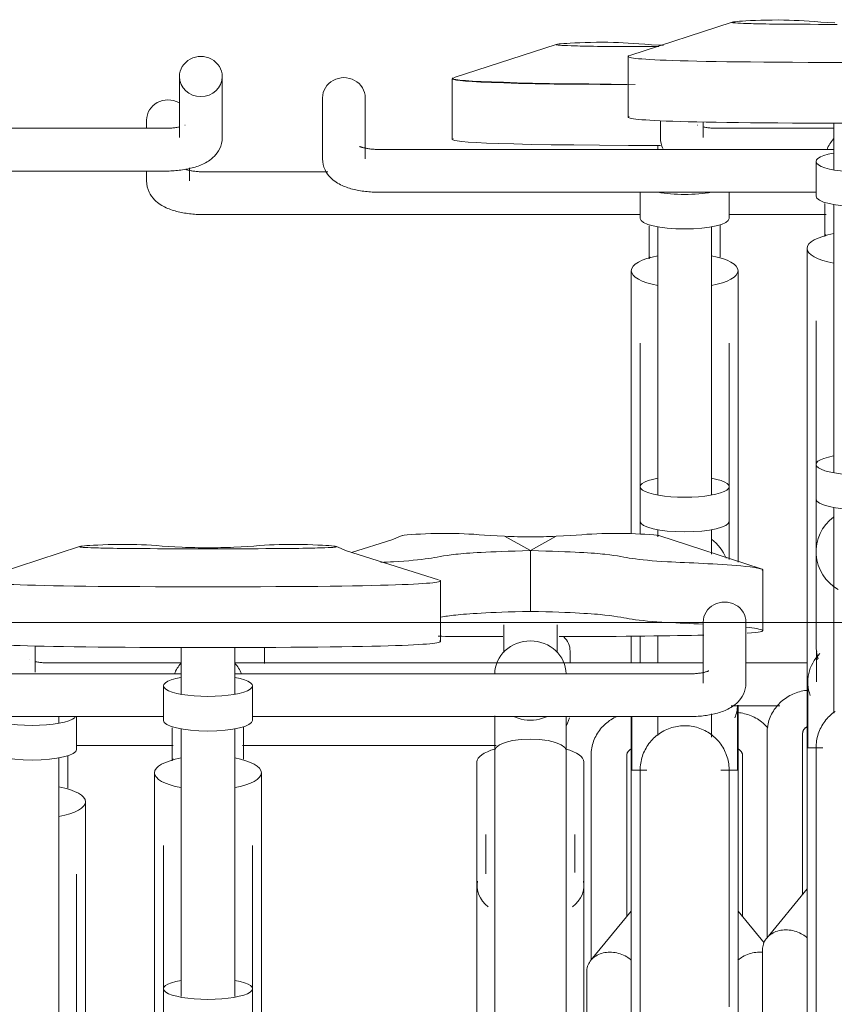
# Model space of a CAD drawing. Extents: x 50445 to 145605, y -10968 to 41989.
# Tile 218 of 256: x 94834 to 95291, y 173 to 725. Entities that reach past the tile are written whole.
import ezdxf

# ---------------------------------------------------------------- set-up
doc = ezdxf.new("R2010")
doc.units = 0
doc.header["$LTSCALE"] = 414.30304
doc.header["$MEASUREMENT"] = 0
doc.layers.add('A-DETL', color=5, linetype='CONTINUOUS', lineweight=18)
doc.layers.add('A-EQPM', color=6, linetype='CONTINUOUS', lineweight=18)

# ---------------------------------------------------------------- blocks, each defined once
blk = doc.blocks.new('97_KA_gestapelde fietsenstalling 8 fietsen 1600x1900 - Type-V117-plotview doorsnede C C  -  1 op 100')
at = {"layer": 'A-EQPM'}
for p, q in [((13955.33, 44.3), (13897.95, 25.69)), ((13896.91, 25.1), (13896.91, -8.98)), ((13725.4, 1.91), (13725.4, -2.93)), ((14012.4, -12.32), (14012.4, -14.88)), ((13725.4, -26.68), (13725.4, -32.29)), ((13749.4, -32.29), (13749.4, -24.82)), ((13827.13, -27.13), (13757.4, -27.13)), ((14002.4, -38.45), (14002.4, -53.3)), ((14052.4, -53.3), (14052.4, -38.45)), ((13757.4, -51.13), (14002.4, -51.13)), ((14052.3, -51.13), (14106.86, -51.13)), ((14012.4, -57.99), (14012.4, -208.13)), ((14042.4, -208.13), (14042.4, -57.99)), ((14007.87, -74.78), (14007.41, -76.01)), ((13997.4, -82.63), (13997.4, -184.84)), ((14057.4, -184.84), (14057.4, -82.63)), ((14002.4, -123.36), (14002.4, -203.83)), ((14052.4, -203.83), (14052.4, -123.36)), ((13997.4, -152.21), (13997.4, -230.23)), ((14057.4, -246.23), (14057.4, -152.21)), ((14002.4, -203.83), (14002.4, -223.26)), ((14052.4, -223.26), (14052.4, -203.83)), ((14002.4, -223.26), (14002.4, -230.42)), ((14052.4, -244.67), (14052.4, -223.26)), ((14012.4, -227.94), (14012.4, -231.89)), ((14042.4, -241.75), (14042.4, -227.94)), ((13997.4, -287.72), (13997.4, -302.93)), ((14002.4, -287.67), (14002.4, -302.93)), ((14012.4, -287.57), (14012.4, -302.93)), ((13791.59, -303.14), (13791.59, -294.02)), ((13963.1, -302.93), (13963.1, -296.09)), ((14002.4, -298.21), (14002.4, -302.93)), ((14042.4, -344.41), (14042.4, -331.28)), ((14057.06, -363), (14057.06, -326.5)), ((14057.4, -362.96), (14057.4, -326.5)), ((13676.1, -336.54), (13676.1, -332.7)), ((13686.1, -351.3), (13686.1, -332.7)), ((13997.4, -332.64), (13997.4, -362.96)), ((13997.75, -332.65), (13997.75, -362.96)), ((14012.4, -332.67), (14012.4, -343.5)), ((13686, -349.13), (13740.37, -349.13)), ((13779.28, -349.13), (13921.54, -349.13)), ((13676.1, -506.13), (13676.1, -355.99)), ((13974.9, -354.68), (13974.9, -469.58)), ((13994.9, -445.11), (13994.9, -354.68)), ((14059.9, -354.68), (14059.9, -445.11)), ((14006.15, -362.96), (13997.4, -362.96)), ((13997.4, -522.03), (13997.4, -362.96)), ((14057.4, -362.96), (14047.77, -362.96)), ((14057.4, -362.96), (14057.4, -547.88)), ((13691.1, -482.84), (13691.1, -380.63)), ((13686.1, -501.83), (13686.1, -421.36)), ((13997.4, -442.04), (13974.76, -469.62)), ((14071.98, -459.8), (14057.4, -442.04)), ((13691.1, -660.96), (13691.1, -450.21)), ((13972.4, -476.2), (13972.4, -522.73))]:
    blk.add_line(p, q, dxfattribs=at)
at = {"layer": 'A-EQPM', "flags": 128}
for points in [[(13747.38, -25.85), (13747.72, -25.96), (13748.08, -26.06), (13748.48, -26.17), (13748.91, -26.27), (13749.36, -26.37), (13749.84, -26.47), (13750.35, -26.56), (13750.87, -26.65), (13751.41, -26.73), (13751.97, -26.8), (13752.55, -26.87), (13753.14, -26.93), (13753.74, -26.99), (13754.35, -27.03), (13754.97, -27.07), (13755.6, -27.1), (13756.23, -27.12), (13756.86, -27.13), (13757.4, -27.13)], [(13725.4, -32.29), (13725.5, -33.96), (13725.78, -35.58), (13726.23, -37.1), (13726.81, -38.5), (13727.48, -39.77), (13728.22, -40.9), (13729, -41.91), (13729.8, -42.8), (13730.61, -43.58), (13731.43, -44.29), (13732.25, -44.92), (13733.07, -45.48), (13733.89, -45.99), (13734.71, -46.46), (13735.53, -46.89), (13736.35, -47.28), (13737.18, -47.65), (13738.01, -47.98), (13738.84, -48.3), (13739.69, -48.59), (13740.54, -48.86), (13741.39, -49.11), (13742.26, -49.35), (13743.14, -49.57), (13744.02, -49.77), (13744.92, -49.96), (13745.82, -50.13), (13746.73, -50.29), (13747.65, -50.43), (13748.57, -50.56), (13749.51, -50.68), (13750.45, -50.78), (13751.39, -50.87), (13752.34, -50.95), (13753.3, -51.01), (13754.25, -51.06), (13755.22, -51.1), (13756.18, -51.12), (13757.14, -51.13), (13757.4, -51.13)], [(14007.4, -57.44), (14007.4, -58.54), (14007.4, -59.65), (14007.4, -60.77), (14007.4, -61.91), (14007.4, -63.05), (14007.4, -64.2), (14007.4, -65.35), (14007.4, -66.51), (14007.4, -67.67), (14007.4, -68.83), (14007.4, -69.99), (14007.4, -71.14), (14007.4, -72.28), (14007.4, -73.42), (14007.4, -74.55), (14007.4, -75.67)], [(14047.4, -75.02), (14047.4, -73.9), (14047.4, -72.76), (14047.4, -71.62), (14047.4, -70.47), (14047.4, -69.32), (14047.4, -68.16), (14047.4, -67), (14047.4, -65.84), (14047.4, -64.69), (14047.4, -63.53), (14047.4, -62.39), (14047.4, -61.25), (14047.4, -60.12), (14047.4, -59), (14047.4, -57.9), (14047.4, -56.81)], [(14074.17, -339.26), (14073.51, -338.53), (14072.83, -337.82), (14072.12, -337.14), (14071.38, -336.49), (14070.62, -335.87), (14069.83, -335.28), (14069.03, -334.72), (14068.2, -334.2), (14067.35, -333.7), (14066.48, -333.24), (14065.6, -332.82), (14064.7, -332.43), (14063.79, -332.07), (14062.86, -331.75), (14061.93, -331.47), (14060.98, -331.22), (14060.02, -331.01), (14059.06, -330.83), (14058.09, -330.69), (14057.12, -330.59)], [(13962.72, -333.58), (13962.28, -335.1), (13961.7, -336.5), (13961.03, -337.77)], [(13989.45, -332.71), (13988.56, -333.13), (13987.69, -333.58), (13986.84, -334.06), (13986, -334.58), (13985.19, -335.12), (13984.4, -335.71), (13983.63, -336.32), (13982.88, -336.96), (13982.17, -337.63), (13981.48, -338.33), (13980.81, -339.06), (13980.18, -339.81), (13979.58, -340.59), (13979.01, -341.4), (13978.47, -342.22), (13977.97, -343.07), (13977.5, -343.94), (13977.07, -344.83), (13976.67, -345.74), (13976.32, -346.66), (13976, -347.59), (13975.72, -348.54), (13975.48, -349.5), (13975.28, -350.47), (13975.13, -351.45), (13975.01, -352.43), (13974.94, -353.42), (13974.9, -354.41), (13974.9, -354.68)], [(14002.4, -362.96), (14002.42, -361.96), (14002.48, -360.96), (14002.58, -359.97), (14002.72, -358.98), (14002.9, -357.99), (14003.12, -357.02), (14003.38, -356.05), (14003.67, -355.1), (14004.01, -354.15), (14004.38, -353.23), (14004.78, -352.31), (14005.23, -351.42), (14005.71, -350.54), (14006.22, -349.68), (14006.77, -348.85), (14007.35, -348.03), (14007.96, -347.24), (14008.61, -346.48), (14009.28, -345.74), (14009.98, -345.03), (14010.72, -344.35), (14011.47, -343.69), (14012.26, -343.07), (14013.06, -342.48), (14013.89, -341.92), (14014.75, -341.4), (14015.62, -340.91), (14016.51, -340.46), (14017.42, -340.04), (14018.34, -339.66), (14019.28, -339.32), (14020.23, -339.01), (14021.2, -338.74), (14022.17, -338.51), (14023.15, -338.33), (14024.14, -338.17), (14025.14, -338.06), (14026.13, -337.99), (14027.13, -337.96), (14028.13, -337.97), (14029.13, -338.02), (14030.13, -338.11), (14031.12, -338.24), (14032.1, -338.41), (14033.08, -338.62), (14034.05, -338.86), (14035.01, -339.15), (14035.96, -339.47), (14036.89, -339.83), (14037.81, -340.23), (14038.71, -340.66), (14039.59, -341.13), (14040.45, -341.64), (14041.3, -342.18), (14042.12, -342.75), (14042.91, -343.35), (14043.68, -343.99), (14044.43, -344.66), (14045.15, -345.35), (14045.84, -346.07), (14046.5, -346.83), (14047.13, -347.6), (14047.73, -348.4), (14048.29, -349.23), (14048.82, -350.07), (14049.32, -350.94), (14049.79, -351.83), (14050.21, -352.73), (14050.6, -353.65), (14050.96, -354.59), (14051.27, -355.54), (14051.55, -356.5), (14051.79, -357.47), (14051.99, -358.45), (14052.15, -359.43), (14052.27, -360.43), (14052.36, -361.42), (14052.4, -362.42), (14052.4, -362.96)], [(13994.9, -354.68), (13994.91, -354.53), (13994.91, -354.39), (13994.93, -354.25), (13994.95, -354.1), (13994.98, -353.96), (13995.01, -353.81), (13995.05, -353.67), (13995.1, -353.52), (13995.15, -353.38), (13995.22, -353.24), (13995.28, -353.09), (13995.36, -352.95), (13995.44, -352.81), (13995.53, -352.67), (13995.62, -352.53), (13995.73, -352.39), (13995.84, -352.26), (13995.96, -352.13), (13996.08, -352), (13996.22, -351.87), (13996.36, -351.75), (13996.5, -351.63), (13996.66, -351.51), (13996.82, -351.4), (13996.99, -351.29), (13997.16, -351.19), (13997.34, -351.09)], [(14057.41, -351.07), (14057.59, -351.16), (14057.77, -351.26), (14057.94, -351.37), (14058.1, -351.48), (14058.26, -351.59), (14058.41, -351.71), (14058.55, -351.84), (14058.69, -351.96), (14058.81, -352.09), (14058.94, -352.22), (14059.05, -352.36), (14059.15, -352.49), (14059.25, -352.63), (14059.34, -352.77), (14059.43, -352.91), (14059.5, -353.06), (14059.57, -353.2), (14059.63, -353.34), (14059.69, -353.49), (14059.74, -353.63), (14059.78, -353.77), (14059.82, -353.92), (14059.85, -354.06), (14059.87, -354.21), (14059.89, -354.35), (14059.9, -354.49), (14059.9, -354.64), (14059.9, -354.68)], [(13681.1, -373.02), (13681.1, -371.9), (13681.1, -370.76), (13681.1, -369.62), (13681.1, -368.47), (13681.1, -367.32), (13681.1, -366.16), (13681.1, -365), (13681.1, -363.84), (13681.1, -362.69), (13681.1, -361.53), (13681.1, -360.39), (13681.1, -359.25), (13681.1, -358.12), (13681.1, -357), (13681.1, -355.9), (13681.1, -354.81)], [(14002.4, -369.71), (14002.4, -367.4), (14002.4, -365.56), (14002.4, -364.22), (14002.4, -363.35), (14002.4, -362.98), (14002.4, -362.96)], [(14002.4, -362.96), (14002.4, -363.21), (14002.4, -363.94), (14002.4, -365.15), (14002.4, -366.85), (14002.4, -369.04), (14002.4, -371.7), (14002.4, -374.83), (14002.4, -378.43), (14002.4, -382.5), (14002.4, -387.02), (14002.4, -391.99), (14002.4, -397.41), (14002.4, -403.25), (14002.4, -409.52), (14002.4, -416.2), (14002.4, -423.28), (14002.4, -430.76), (14002.4, -438.61), (14002.4, -446.83), (14002.4, -455.41), (14002.4, -464.32), (14002.4, -473.56), (14002.4, -483.11), (14002.4, -492.96), (14002.4, -503.08)], [(14002.4, -363.35), (14002.4, -362.98), (14002.4, -362.96)], [(14052.4, -495.66), (14052.4, -485.74), (14052.4, -476.11), (14052.4, -466.78), (14052.4, -457.78), (14052.4, -449.11), (14052.4, -440.8), (14052.4, -432.84), (14052.4, -425.26), (14052.4, -418.07), (14052.4, -411.28), (14052.4, -404.9), (14052.4, -398.94), (14052.4, -393.41), (14052.4, -388.32), (14052.4, -383.68), (14052.4, -379.49), (14052.4, -375.76), (14052.4, -372.5), (14052.4, -369.71), (14052.4, -367.4), (14052.4, -365.56), (14052.4, -364.22), (14052.4, -363.35), (14052.4, -362.98), (14052.4, -362.96)], [(14052.4, -362.96), (14052.4, -363.21), (14052.4, -363.94), (14052.4, -365.15), (14052.4, -366.85), (14052.4, -369.04), (14052.4, -369.75)], [(14052.4, -363.35), (14052.4, -362.98), (14052.4, -362.96)]]:
    blk.add_lwpolyline(points, dxfattribs=at)
at = {"layer": 'A-EQPM'}
for centre, major_axis, ratio, start_param, end_param in [((13737.4, 1.91), (12, 0), 0.939693, 1.047198, 3.141593), ((14027.4, -33.87), (25, 0), 0.237436, 4.070437, 4.712389), ((14027.4, -33.87), (25, 0), 0.237436, 4.712389, 5.354341), ((14027.4, -53.3), (25, 0), 0.237436, 3.141593, 4.712389), ((14027.4, -53.3), (25, 0), 0.237436, 4.712389, 6.283185), ((14027.4, -82.63), (30, 0), 0.320127, 2.094395, 4.18879), ((14027.4, -82.63), (30, 0), 0.320127, 5.235988, 7.330383), ((14027.4, -203.83), (25, 0), 0.237436, 2.219192, 4.712389), ((14027.4, -203.83), (25, 0), 0.237436, 4.712389, 7.203975), ((14027.4, -223.26), (25, 0), 0.237436, 3.141593, 4.712389), ((14027.4, -223.26), (25, 0), 0.237436, 4.712389, 6.283185), ((14027.4, -252.82), (25, 0), 0.978148, 0.368177, 0.924345), ((13951.1, -296.09), (12, 0), 0.939693, 0, 0.785398), ((14027.4, -325.86), (29.65, 0), 0.838671, 5.969026, 6.256805), ((13661.1, -331.87), (25, 0), 0.237436, 3.403392, 4.712389), ((13661.1, -331.87), (25, 0), 0.237436, 4.712389, 6.021386), ((13661.1, -351.3), (25, 0), 0.237436, 3.141593, 4.712389), ((13661.1, -351.3), (25, 0), 0.237436, 4.712389, 6.283185), ((13661.1, -380.63), (30, 0), 0.320127, 5.235988, 7.330383)]:
    blk.add_ellipse(centre, major_axis=major_axis, ratio=ratio, start_param=start_param, end_param=end_param, dxfattribs=at)
for points, knots in [([(14012.94, 43.92), (14001.14, 44.54), (13988.28, 45.98), (13961.45, 45.17), (13951.87, 44.1), (13963.58, 43.49), (13983.48, 43.1), (14012.84, 43.1)], [0, 0, 0, 0, 0.0854061, 0.1773603, 0.2542553, 0.3207509, 0.3945746, 0.3945746, 0.3945746, 0.3945746]), ([(13997.45, -469.53), (13996.67, -468.84), (13994.75, -467.44), (13991.33, -465.86), (13987.4, -464.99), (13983.48, -465), (13979.82, -465.88), (13976.67, -467.58), (13974.26, -469.98), (13972.75, -472.91), (13972.4, -475.09), (13972.4, -476.2)], [0.2662718, 0.2662718, 0.2662718, 0.2662718, 0.3333333, 0.4166667, 0.5, 0.5833333, 0.6666667, 0.75, 0.8333333, 0.9166667, 1, 1, 1, 1]), ([(14071.13, -465.13), (14069.91, -465), (14067.35, -465), (14063.47, -465.86), (14060.06, -467.44), (14058.12, -468.84), (14057.34, -469.52)], [0.4200191, 0.4200191, 0.4200191, 0.4200191, 0.5, 0.5833333, 0.6666667, 0.7337282, 0.7337282, 0.7337282, 0.7337282])]:
    blk.add_open_spline(points, degree=3, knots=knots, dxfattribs=at)
for points in [[(14015.57, 43.83), (14014.69, 43.86), (14013.81, 43.89), (14012.94, 43.92)], [(13897.48, 25.53), (13893.37, 23.91), (13924.97, 22.45), (13999.59, 21.88)], [(13994.99, 21.78), (13910.25, 22.14), (13893.6, 23.91), (13897.68, 25.53)], [(14013.8, -12.35), (13912.72, -12.19), (13893.34, -10.29), (13897.69, -8.55)]]:
    blk.add_open_spline(points, degree=3, dxfattribs=at)
blk = doc.blocks.new('97_KA_gestapelde fietsenstalling 16 fietsen 1600x2900 - Type-V121-plotview doorsnede C C  -  1 op 100')
at = {"layer": 'A-EQPM'}
for p, q in [((13743.83, 26.3), (13743.83, -7.9)), ((13767.83, -7.9), (13767.83, 26.3)), ((13735.83, -2.74), (13572.92, -2.74)), ((13747.01, -1.01), (13746.94, -1.05)), ((13570.65, -26.74), (13735.83, -26.74))]:
    blk.add_line(p, q, dxfattribs=at)
at = {"layer": 'A-EQPM', "flags": 128}
for points in [[(13743.87, -1.98), (13743.39, -2.08), (13742.89, -2.17), (13742.37, -2.26), (13741.82, -2.34), (13741.26, -2.41), (13740.69, -2.48), (13740.1, -2.54), (13739.5, -2.6), (13738.89, -2.64), (13738.27, -2.68), (13737.64, -2.71), (13737.01, -2.73), (13736.37, -2.74), (13735.83, -2.74)], [(13767.83, -7.9), (13767.74, -9.57), (13767.45, -11.19), (13767.01, -12.71), (13766.43, -14.11), (13765.76, -15.38), (13765.02, -16.51), (13764.24, -17.52), (13763.44, -18.4), (13762.62, -19.19), (13761.8, -19.9), (13760.98, -20.52), (13760.16, -21.09), (13759.34, -21.6), (13758.53, -22.07), (13757.71, -22.5), (13756.89, -22.89), (13756.06, -23.26), (13755.23, -23.59), (13754.39, -23.91), (13753.55, -24.2), (13752.7, -24.47), (13751.84, -24.72), (13750.97, -24.96), (13750.1, -25.18), (13749.21, -25.38), (13748.32, -25.57), (13747.42, -25.74), (13746.51, -25.9), (13745.59, -26.04), (13744.66, -26.17), (13743.73, -26.29), (13742.79, -26.39), (13741.85, -26.48), (13740.89, -26.56), (13739.94, -26.62), (13738.98, -26.67), (13738.02, -26.71), (13737.06, -26.73), (13736.09, -26.74), (13735.83, -26.74)]]:
    blk.add_lwpolyline(points, dxfattribs=at)
at = {"layer": 'A-EQPM'}
for start_param, end_param in [(0, 3.141593), (3.141593, 6.283185)]:
    blk.add_ellipse((13755.83, 26.3), major_axis=(12, 0), ratio=0.939693, start_param=start_param, end_param=end_param, dxfattribs=at)
blk = doc.blocks.new('97_KA_gestapelde fietsenstalling 16 fietsen 1600x2900 - Type-V122-plotview doorsnede C C  -  1 op 100')
at = {"layer": 'A-EQPM'}
for p, q in [((14054.06, 56.8), (13996.67, 38.19)), ((13995.64, 37.6), (13995.64, 3.52)), ((13824.13, 14.41), (13824.13, -19.79)), ((13848.13, -19.79), (13848.13, 14.41)), ((14013.83, 1.54), (14013.83, -7.9)), ((14037.83, -7.9), (14037.83, 0.83)), ((14111.13, 0.18), (14111.13, -26.04)), ((14034.65, -1.01), (14034.73, -1.05)), ((14111.13, -2.74), (14045.83, -2.74)), ((14111.13, -14.63), (13856.13, -14.63)), ((14101.13, -21.37), (14101.13, -40.8)), ((13856.13, -38.63), (14101.13, -38.63)), ((14111.13, -45.49), (14111.13, -195.63)), ((14106.6, -62.28), (14106.13, -63.51)), ((14096.13, -70.13), (14096.13, -172.34)), ((14101.13, -110.86), (14101.13, -191.33)), ((14096.13, -139.71), (14096.13, -350.46)), ((14101.13, -191.33), (14101.13, -210.76)), ((14101.13, -210.76), (14101.13, -240.32)), ((14111.13, -215.44), (14111.13, -331)), ((13926.37, -231.69), (13940.83, -239.72)), ((13940.83, -239.72), (13955.3, -231.69)), ((14012.91, -231.31), (14070.29, -249.92)), ((13687.76, -237.45), (13630.37, -256.06)), ((13746.73, -238.65), (13772.93, -238.65)), ((13940.83, -273.8), (13940.83, -239.72)), ((14101.13, -240.32), (14101.13, -292.3)), ((14071.32, -284.59), (14071.32, -250.51)), ((13890.32, -290.73), (13890.32, -256.65)), ((13925.83, -281.43), (13925.83, -296.89)), ((13955.83, -296.89), (13955.83, -281.43)), ((14037.83, -279.84), (14037.83, -314.04)), ((14061.83, -314.04), (14061.83, -279.84)), ((14101.13, -284.79), (14101.13, -292.3)), ((13662.83, -307.9), (13662.83, -293.24)), ((13744.83, -294.07), (13744.83, -320.29)), ((13774.83, -320.29), (13774.83, -294.07)), ((14101.48, -298.19), (14101.48, -313.36)), ((13659.65, -301.01), (13659.73, -301.05)), ((13744.83, -302.74), (13670.83, -302.74)), ((14037.43, -302.74), (13774.77, -302.74)), ((14096.13, -302.74), (14061.83, -302.74)), ((13744.83, -308.88), (13489.83, -308.88)), ((14029.83, -308.88), (13774.75, -308.88)), ((14096.48, -313.36), (14096.48, -350.46)), ((13734.83, -315.62), (13734.83, -335.05)), ((13784.83, -335.05), (13784.83, -315.62)), ((14053.43, -326.74), (14080.8, -326.74)), ((13489.83, -332.88), (13734.83, -332.88)), ((13784.72, -332.88), (14029.83, -332.88)), ((13744.83, -339.74), (13744.83, -489.88)), ((13774.83, -489.88), (13774.83, -339.74)), ((14073.63, -342.18), (14073.63, -457.08)), ((14093.63, -432.61), (14093.63, -342.18)), ((13920.83, -351.74), (13920.83, -604.74)), ((13960.83, -522.73), (13960.83, -351.74)), ((14104.87, -350.46), (14096.13, -350.46)), ((14096.13, -655.27), (14096.13, -350.46)), ((13740.3, -356.53), (13739.83, -357.76)), ((13910.83, -358.24), (13910.83, -520.01)), ((13970.83, -520.01), (13970.83, -358.24)), ((13729.83, -364.38), (13729.83, -466.59)), ((13789.83, -466.59), (13789.83, -364.38)), ((13915.83, -398.97), (13915.83, -421.07)), ((13965.83, -420.28), (13965.83, -398.97)), ((13734.83, -405.11), (13734.83, -485.58)), ((13784.83, -485.58), (13784.83, -405.11)), ((13910.83, -427.82), (13910.83, -466.32)), ((13970.83, -466.32), (13970.83, -427.82)), ((14096.13, -429.54), (14073.49, -457.12)), ((13729.83, -433.96), (13729.83, -644.71)), ((13789.83, -644.71), (13789.83, -433.96)), ((14071.13, -463.7), (14071.13, -648.18)), ((13734.83, -485.58), (13734.83, -505.01)), ((13784.83, -505.01), (13784.83, -485.58))]:
    blk.add_line(p, q, dxfattribs=at)
at = {"layer": 'A-EQPM', "flags": 128}
for points in [[(14037.8, -1.98), (14038.28, -2.08), (14038.78, -2.17), (14039.3, -2.26), (14039.85, -2.34), (14040.41, -2.41), (14040.98, -2.48), (14041.57, -2.54), (14042.17, -2.6), (14042.78, -2.64), (14043.4, -2.68), (14044.03, -2.71), (14044.66, -2.73), (14045.29, -2.74), (14045.83, -2.74)], [(14013.83, -7.9), (14013.93, -9.57), (14014.21, -11.19), (14014.66, -12.71), (14015.24, -14.11)], [(13844.92, -12.89), (13844.95, -12.9), (13845.03, -12.94), (13845.16, -13), (13845.33, -13.08), (13845.55, -13.16), (13845.81, -13.25), (13846.11, -13.35), (13846.44, -13.46), (13846.81, -13.56), (13847.21, -13.67), (13847.64, -13.77), (13848.09, -13.87), (13848.57, -13.97), (13849.07, -14.06), (13849.6, -14.15), (13850.14, -14.23), (13850.7, -14.3), (13851.28, -14.37), (13851.87, -14.43), (13852.47, -14.49), (13853.08, -14.53), (13853.7, -14.57), (13854.32, -14.6), (13854.95, -14.62), (13855.59, -14.63), (13856.13, -14.63)], [(13824.13, -19.79), (13824.23, -21.46), (13824.51, -23.08), (13824.96, -24.6), (13825.53, -26), (13826.2, -27.27), (13826.94, -28.4), (13827.72, -29.41), (13828.53, -30.3), (13829.34, -31.08), (13830.16, -31.79), (13830.98, -32.42), (13831.8, -32.98), (13832.62, -33.49), (13833.44, -33.96), (13834.26, -34.39), (13835.08, -34.78), (13835.9, -35.15), (13836.73, -35.48), (13837.57, -35.8), (13838.41, -36.09), (13839.26, -36.36), (13840.12, -36.61), (13840.99, -36.85), (13841.86, -37.07), (13842.75, -37.27), (13843.64, -37.46), (13844.54, -37.63), (13845.46, -37.79), (13846.37, -37.93), (13847.3, -38.06), (13848.23, -38.18), (13849.17, -38.28), (13850.12, -38.37), (13851.07, -38.45), (13852.02, -38.51), (13852.98, -38.56), (13853.94, -38.6), (13854.9, -38.62), (13855.87, -38.63), (13856.13, -38.63)], [(14106.13, -44.94), (14106.13, -46.04), (14106.13, -47.15), (14106.13, -48.27), (14106.13, -49.41), (14106.13, -50.55), (14106.13, -51.7), (14106.13, -52.85), (14106.13, -54.01), (14106.13, -55.17), (14106.13, -56.33), (14106.13, -57.49), (14106.13, -58.64), (14106.13, -59.78), (14106.13, -60.92), (14106.13, -62.05), (14106.13, -63.17)], [(13840.45, -240.75), (13863.08, -233.61), (13868.76, -231.31)], [(13889.28, -256.06), (13837.58, -239.75), (13831.9, -237.45)], [(13662.8, -301.98), (13663.28, -302.08), (13663.78, -302.17), (13664.3, -302.26), (13664.85, -302.34), (13665.41, -302.41), (13665.98, -302.48), (13666.57, -302.54), (13667.17, -302.6), (13667.78, -302.64), (13668.4, -302.68), (13669.03, -302.71), (13669.66, -302.73), (13670.29, -302.74), (13670.83, -302.74)], [(14041.04, -307.14), (14041.01, -307.15), (14040.93, -307.19), (14040.8, -307.25), (14040.63, -307.33), (14040.41, -307.41), (14040.15, -307.5), (14039.85, -307.6), (14039.52, -307.71), (14039.15, -307.81), (14038.75, -307.92), (14038.32, -308.02), (14037.87, -308.12), (14037.39, -308.22), (14036.88, -308.31), (14036.36, -308.4), (14035.82, -308.48), (14035.26, -308.55), (14034.68, -308.62), (14034.09, -308.68), (14033.49, -308.74), (14032.88, -308.78), (14032.26, -308.82), (14031.63, -308.85), (14031, -308.87), (14030.37, -308.88), (14029.83, -308.88)], [(14061.83, -314.04), (14061.73, -315.71), (14061.45, -317.33), (14061, -318.85), (14060.42, -320.25), (14059.75, -321.52), (14059.01, -322.65), (14058.23, -323.66), (14057.43, -324.55), (14056.62, -325.33), (14055.8, -326.04), (14054.98, -326.67), (14054.16, -327.23), (14053.34, -327.74), (14052.52, -328.21), (14051.7, -328.64), (14050.88, -329.03), (14050.05, -329.4), (14049.22, -329.73), (14048.39, -330.05), (14047.54, -330.34), (14046.69, -330.61), (14045.84, -330.86), (14044.97, -331.1), (14044.09, -331.32), (14043.21, -331.52), (14042.31, -331.71), (14041.41, -331.88), (14040.5, -332.04), (14039.58, -332.18), (14038.66, -332.31), (14037.72, -332.43), (14036.78, -332.53), (14035.84, -332.62), (14034.89, -332.7), (14033.93, -332.76), (14032.98, -332.81), (14032.01, -332.85), (14031.05, -332.87), (14030.09, -332.88), (14029.83, -332.88)], [(14095.7, -318.16), (14094.73, -318.29), (14093.77, -318.46), (14092.81, -318.66), (14091.86, -318.9), (14090.92, -319.17), (14089.99, -319.48), (14089.08, -319.83), (14088.17, -320.21), (14087.29, -320.63), (14086.41, -321.08), (14085.56, -321.56), (14084.73, -322.08), (14083.91, -322.62), (14083.12, -323.21), (14082.35, -323.82), (14081.61, -324.46), (14080.89, -325.13), (14080.2, -325.83), (14079.54, -326.56), (14078.91, -327.31), (14078.3, -328.09), (14077.73, -328.9), (14077.2, -329.72), (14076.69, -330.57), (14076.23, -331.44), (14075.79, -332.33), (14075.4, -333.24), (14075.04, -334.16), (14074.72, -335.09), (14074.45, -336.04), (14074.21, -337), (14074.01, -337.97), (14073.85, -338.95), (14073.74, -339.93), (14073.66, -340.92), (14073.63, -341.91), (14073.63, -342.18)], [(14107.33, -333.98), (14108.01, -333.24), (14108.71, -332.53), (14109.44, -331.85), (14110.2, -331.19), (14110.98, -330.57), (14111.79, -329.98)], [(13920.83, -351.74), (13920.83, -350.63), (13920.83, -349.51), (13920.83, -348.37), (13920.83, -347.23), (13920.83, -346.08), (13920.83, -344.93), (13920.83, -343.77), (13920.83, -342.61), (13920.83, -341.45), (13920.83, -340.29), (13920.83, -339.14), (13920.83, -338), (13920.83, -336.86), (13920.83, -335.73), (13920.83, -334.61), (13920.83, -333.51), (13920.83, -332.42)], [(13960.83, -333.05), (13960.83, -334.15), (13960.83, -335.26), (13960.83, -336.38), (13960.83, -337.52), (13960.83, -338.66), (13960.83, -339.81), (13960.83, -340.96), (13960.83, -342.12), (13960.83, -343.28), (13960.83, -344.44), (13960.83, -345.6), (13960.83, -346.75), (13960.83, -347.89), (13960.83, -349.03), (13960.83, -350.16), (13960.83, -351.28), (13960.83, -351.74)], [(14101.13, -350.46), (14101.15, -349.46), (14101.21, -348.46), (14101.31, -347.47), (14101.45, -346.48), (14101.63, -345.49), (14101.85, -344.52), (14102.1, -343.55), (14102.4, -342.6), (14102.73, -341.65), (14103.1, -340.73), (14103.51, -339.81), (14103.95, -338.92), (14104.43, -338.04), (14104.95, -337.18), (14105.5, -336.35), (14106.08, -335.53), (14106.69, -334.74), (14107.33, -333.98)], [(13739.83, -339.19), (13739.83, -340.29), (13739.83, -341.4), (13739.83, -342.52), (13739.83, -343.66), (13739.83, -344.8), (13739.83, -345.95), (13739.83, -347.1), (13739.83, -348.26), (13739.83, -349.42), (13739.83, -350.58), (13739.83, -351.74), (13739.83, -352.89), (13739.83, -354.03), (13739.83, -355.17), (13739.83, -356.3), (13739.83, -357.42)], [(13779.83, -356.77), (13779.83, -355.65), (13779.83, -354.51), (13779.83, -353.37), (13779.83, -352.22), (13779.83, -351.07), (13779.83, -349.91), (13779.83, -348.75), (13779.83, -347.59), (13779.83, -346.44), (13779.83, -345.28), (13779.83, -344.14), (13779.83, -343), (13779.83, -341.87), (13779.83, -340.75), (13779.83, -339.65), (13779.83, -338.56)], [(14093.63, -342.18), (14093.63, -342.03), (14093.64, -341.89), (14093.66, -341.75), (14093.68, -341.6), (14093.71, -341.46), (14093.74, -341.31), (14093.78, -341.17), (14093.83, -341.02), (14093.88, -340.88), (14093.94, -340.74), (14094.01, -340.59), (14094.08, -340.45), (14094.17, -340.31), (14094.25, -340.17), (14094.35, -340.03), (14094.45, -339.89), (14094.56, -339.76), (14094.68, -339.63), (14094.81, -339.5), (14094.94, -339.37), (14095.08, -339.25), (14095.23, -339.13), (14095.38, -339.01), (14095.55, -338.9), (14095.71, -338.79), (14095.89, -338.69), (14096.07, -338.59)], [(13920.83, -351.74), (13921.52, -350.12), (13923.51, -348.62), (13926.69, -347.32), (13930.83, -346.33), (13935.66, -345.7), (13940.83, -345.49)], [(13940.83, -345.49), (13946.01, -345.7), (13950.49, -346.27)], [(13950.83, -346.33), (13954.98, -347.32), (13958.15, -348.62), (13960.15, -350.12), (13960.83, -351.74)], [(14101.13, -357.21), (14101.13, -354.9), (14101.13, -353.06), (14101.13, -351.72), (14101.13, -350.85), (14101.13, -350.48), (14101.13, -350.46)], [(14101.13, -350.46), (14101.13, -350.71), (14101.13, -351.44), (14101.13, -352.65), (14101.13, -354.35), (14101.13, -356.54), (14101.13, -359.2), (14101.13, -362.33), (14101.13, -365.93), (14101.13, -370), (14101.13, -374.52), (14101.13, -379.49), (14101.13, -384.91), (14101.13, -390.75), (14101.13, -397.02), (14101.13, -403.7), (14101.13, -410.78), (14101.13, -418.26), (14101.13, -426.11), (14101.13, -434.33), (14101.13, -442.91), (14101.13, -451.82), (14101.13, -461.06), (14101.13, -470.61), (14101.13, -480.46), (14101.13, -490.58), (14101.13, -500.97)], [(14101.13, -350.85), (14101.13, -350.48), (14101.13, -350.46)]]:
    blk.add_lwpolyline(points, dxfattribs=at)
at = {"layer": 'A-EQPM'}
for centre, major_axis, ratio, start_param, end_param in [((13836.13, 14.41), (12, 0), 0.939693, 0, 3.141593), ((14126.13, -20.92), (20, 0), 0.931915, 2.426856, 2.797325), ((14126.13, -21.37), (25, 0), 0.237436, 2.220803, 4.712389), ((14126.13, -40.8), (25, 0), 0.237436, 3.141593, 4.712389), ((14126.13, -70.13), (30, 0), 0.320127, 2.094395, 4.18879), ((14126.13, -191.33), (25, 0), 0.237436, 2.219192, 4.712389), ((14126.13, -210.76), (25, 0), 0.237436, 3.141593, 4.712389), ((14126.13, -240.32), (25, 0), 0.978148, 2.220803, 4.18879), ((14049.83, -279.84), (12, 0), 0.939693, 0, 3.141593), ((13940.83, -309.03), (20, 0), 0.931915, 1.570796, 3.136219), ((13940.83, -309.03), (20, 0), 0.931915, 0.005374, 1.570796), ((14126.13, -313.36), (29.65, 0), 0.838671, 2.450228, 3.455752), ((14126.13, -298.19), (24.65, 0), 0.838671, 3.05396, 3.278335), ((13759.83, -315.17), (20, 0), 0.931915, 2.426856, 2.797325), ((13759.83, -315.17), (20, 0), 0.931915, 0.344268, 0.719846), ((13759.83, -315.62), (25, 0), 0.237436, 2.220803, 4.712389), ((13759.83, -315.62), (25, 0), 0.237436, 4.712389, 7.208051), ((13759.83, -335.05), (25, 0), 0.237436, 3.141593, 4.712389), ((13759.83, -335.05), (25, 0), 0.237436, 4.712389, 6.283185), ((13940.83, -358.24), (30, 0), 0.320127, 2.293457, 3.141593), ((13940.83, -358.24), (30, 0), 0.320127, 0, 0.848135), ((13759.83, -364.38), (30, 0), 0.320127, 2.094395, 4.18879), ((13759.83, -364.38), (30, 0), 0.320127, 5.235988, 7.330383), ((13940.83, -427.82), (30, 0), 0.642922, 3.001013, 3.804386), ((13940.83, -427.82), (30, 0), 0.642922, 5.620392, 6.423765), ((13759.83, -485.58), (25, 0), 0.237436, 2.219192, 4.712389), ((13759.83, -485.58), (25, 0), 0.237436, 4.712389, 7.203975)]:
    blk.add_ellipse(centre, major_axis=major_axis, ratio=ratio, start_param=start_param, end_param=end_param, dxfattribs=at)
for points, knots in [([(14111.66, 56.42), (14099.87, 57.04), (14087.01, 58.48), (14060.17, 57.67), (14050.59, 56.6), (14062.37, 55.98), (14082.55, 55.6), (14113.03, 55.6)], [0, 0, 0, 0, 0.0854061, 0.1773603, 0.2542553, 0.3207509, 0.3957861, 0.3957861, 0.3957861, 0.3957861]), ([(13869, -231.24), (13869.93, -231.01), (13877.14, -230.37), (13901.71, -229.62), (13914.57, -231.07), (13926.37, -231.69)], [0.1629708, 0.1629708, 0.1629708, 0.1629708, 0.2184258, 0.31038, 0.3957861, 0.3957861, 0.3957861, 0.3957861]), ([(13955.3, -231.69), (13967.1, -231.07), (13979.96, -229.62), (14004.53, -230.37), (14011.74, -231.01), (14012.66, -231.24)], [0, 0, 0, 0, 0.0854061, 0.1773603, 0.2328154, 0.2328154, 0.2328154, 0.2328154]), ([(13745.36, -237.83), (13733.56, -237.21), (13720.71, -235.77), (13693.87, -236.58), (13684.29, -237.65), (13696.07, -238.27), (13716.25, -238.65), (13746.73, -238.65)], [0, 0, 0, 0, 0.0854061, 0.1773603, 0.2542553, 0.3207509, 0.3957861, 0.3957861, 0.3957861, 0.3957861]), ([(13772.93, -238.65), (13803.41, -238.65), (13823.59, -238.27), (13835.37, -237.65), (13825.78, -236.58), (13798.95, -235.77), (13786.09, -237.21), (13774.29, -237.83)], [0, 0, 0, 0, 0.0750352, 0.1415308, 0.2184258, 0.31038, 0.3957861, 0.3957861, 0.3957861, 0.3957861]), ([(13856.78, -246.29), (13859.29, -246.17), (13870.47, -245.62), (13884.23, -244.45), (13894.31, -241.84), (13916.11, -240.32), (13940.83, -239.72)], [0.4163608, 0.4163608, 0.4163608, 0.4163608, 0.4502283, 0.5734918, 0.6784828, 0.7724372, 0.7724372, 0.7724372, 0.7724372]), ([(13940.83, -239.72), (13916.11, -240.32), (13894.31, -241.84), (13884.23, -244.45), (13870.47, -245.62), (13859.29, -246.17), (13856.78, -246.29)], [-0.7724372, -0.7724372, -0.7724372, -0.7724372, -0.6784828, -0.5734918, -0.4502283, -0.4163608, -0.4163608, -0.4163608, -0.4163608]), ([(13940.83, -239.72), (13965.56, -240.32), (13987.36, -241.84), (13997.44, -244.45), (14018.82, -246.27), (14054.37, -247.34), (14073.03, -249.96), (14070.93, -250.86)], [0, 0, 0, 0, 0.0939544, 0.1989454, 0.3222089, 0.5012721, 0.6007845, 0.6007845, 0.6007845, 0.6007845]), ([(14070.93, -250.86), (14073.03, -249.96), (14054.37, -247.34), (14018.82, -246.27), (13997.44, -244.45), (13987.36, -241.84), (13965.56, -240.32), (13940.83, -239.72)], [-0.6007845, -0.6007845, -0.6007845, -0.6007845, -0.5012721, -0.3222089, -0.1989454, -0.0939544, 0, 0, 0, 0]), ([(13940.83, -273.8), (13916.11, -274.4), (13900.43, -275.5), (13892.81, -276.64), (13890.6, -277.01)], [-0.7724372, -0.7724372, -0.7724372, -0.7724372, -0.6784828, -0.6293933, -0.6293933, -0.6293933, -0.6293933]), ([(14037.83, -280.99), (14030.69, -280.63), (14014.12, -279.95), (13997.44, -278.53), (13987.36, -275.92), (13965.56, -274.4), (13940.83, -273.8)], [-0.411827, -0.411827, -0.411827, -0.411827, -0.3222089, -0.1989454, -0.0939544, 0, 0, 0, 0]), ([(14102.34, -300.48), (14102.21, -300.05), (14101.78, -298.5), (14101.27, -295.78), (14101.13, -293.46), (14101.13, -292.3)], [0.40033552, 0.40033552, 0.40033552, 0.40033552, 0.41666667, 0.45833333, 0.5, 0.5, 0.5, 0.5]), ([(13931.84, -332.92), (13932.54, -333.24), (13935.4, -334.38), (13938.51, -334.88), (13940.83, -334.88)], [0.8515145, 0.8515145, 0.8515145, 0.8515145, 0.8888889, 1, 1, 1, 1]), ([(13940.83, -334.88), (13943.16, -334.88), (13946.27, -334.38), (13949.13, -333.24), (13949.83, -332.92)], [0, 0, 0, 0, 0.1111111, 0.1484971, 0.1484971, 0.1484971, 0.1484971]), ([(14096.18, -457.03), (14095.4, -456.34), (14093.48, -454.94), (14090.06, -453.36), (14086.13, -452.49), (14082.2, -452.5), (14078.54, -453.38), (14075.4, -455.08), (14072.99, -457.48), (14071.47, -460.41), (14071.13, -462.59), (14071.13, -463.7)], [0.2662718, 0.2662718, 0.2662718, 0.2662718, 0.3333333, 0.4166667, 0.5, 0.5833333, 0.6666667, 0.75, 0.8333333, 0.9166667, 1, 1, 1, 1])]:
    blk.add_open_spline(points, degree=3, knots=knots, dxfattribs=at)
for points in [[(13996.21, 38.03), (13991.62, 36.22), (14013.19, 34.22), (14126.13, 34.22)], [(14126.13, 34.22), (14013.19, 34.22), (13991.62, 36.22), (13996.21, 38.03)], [(14126.13, 0.14), (14013.19, 0.14), (13991.62, 2.14), (13996.21, 3.95)], [(13926.37, -231.69), (13931.13, -231.88), (13935.95, -231.97), (13940.83, -231.97)], [(13940.83, -231.97), (13945.72, -231.97), (13950.54, -231.88), (13955.3, -231.69)], [(13759.83, -238.11), (13754.95, -238.11), (13750.12, -238.02), (13745.36, -237.83)], [(13774.29, -237.83), (13769.53, -238.02), (13764.71, -238.11), (13759.83, -238.11)], [(13629.91, -256.22), (13625.31, -258.03), (13646.89, -260.03), (13759.83, -260.03)], [(13759.83, -260.03), (13646.89, -260.03), (13625.31, -258.03), (13629.91, -256.22)], [(13759.83, -260.03), (13872.76, -260.03), (13894.34, -258.03), (13889.75, -256.22)], [(13889.75, -256.22), (13894.34, -258.03), (13872.76, -260.03), (13759.83, -260.03)], [(13957, -287.95), (13994.62, -287.88), (14020.63, -287.57), (14038.19, -287.1)], [(14062.5, -286.08), (14077.15, -285.01), (14070.99, -283.69), (14061.9, -282.7)], [(13759.83, -294.11), (13646.89, -294.11), (13625.31, -292.11), (13629.91, -290.3)], [(13889.75, -290.3), (13894.34, -292.11), (13872.76, -294.11), (13759.83, -294.11)], [(13889.05, -287.79), (13899.57, -287.87), (13912.2, -287.91), (13925.31, -287.94)]]:
    blk.add_open_spline(points, degree=3, dxfattribs=at)

msp = doc.modelspace()

# ---------------------------------------------------------------- linework, layer by layer
at = {"layer": 'A-DETL'}
msp.add_line((142875.48, 387.18), (74362.52, 387.18), dxfattribs=at)

# ---------------------------------------------------------------- block references
at = {"layer": 'A-EQPM'}
for name in ['97_KA_gestapelde fietsenstalling 16 fietsen 1600x2900 - Type-V121-plotview doorsnede C C  -  1 op 100', '97_KA_gestapelde fietsenstalling 16 fietsen 1600x2900 - Type-V122-plotview doorsnede C C  -  1 op 100', '97_KA_gestapelde fietsenstalling 8 fietsen 1600x1900 - Type-V117-plotview doorsnede C C  -  1 op 100']:
    msp.add_blockref(name, (81179.52, 667.18), dxfattribs=at)

doc.saveas('drawing.dxf')
